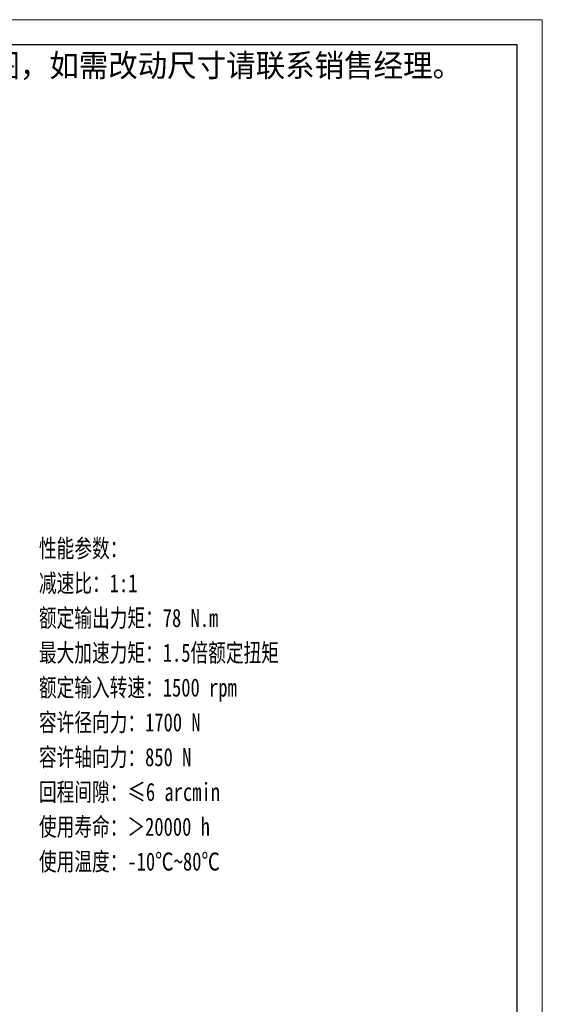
# Model space of a CAD drawing. Header units: millimetres. Extents: x -31 to 674, y 19 to 514.
# Tile 6 of 6: x 501 to 674, y 189 to 514. Entities that reach past the tile are written whole.
import ezdxf

# ---------------------------------------------------------------- set-up
doc = ezdxf.new("R2010")
doc.units = ezdxf.units.MM
doc.layers.add('6文字层', color=3, linetype='Continuous')
for name, color, linetype, lineweight in [('图框_外框线', 7, 'Continuous', 18), ('尺寸线层', 3, 'Continuous', 18), ('粗实线层', 7, 'Continuous', 35)]:
    doc.layers.add(name, color=color, linetype=linetype, lineweight=lineweight)
doc.styles.add('标准', font='txt', dxfattribs={"width": 0.667})

# ---------------------------------------------------------------- blocks, each defined once
blk = doc.blocks.new('提示字样')
at = {"layer": '6文字层', "insert": (1.21, 11.52), "char_height": 10, "width": 317.6795, "attachment_point": 1}
blk.add_mtext('{\\C1;此图为标准图，如需改动尺寸请联系销售经理。}', dxfattribs=at)

msp = doc.modelspace()

# ---------------------------------------------------------------- linework, layer by layer
at = {"layer": '图框_外框线', "color": 3}
msp.add_lwpolyline([(-27.0452, 18.6871), (673.998, 18.6871), (673.998, 514.4249), (-27.0452, 514.4249)], close=True, dxfattribs=at)
at = {"layer": '图框_外框线', "color": 3, "lineweight": 25}
msp.add_lwpolyline([(14.6835, 27.0329), (665.6523, 27.0329), (665.6523, 506.0791), (14.6835, 506.0791)], close=True, dxfattribs=at)

# ---------------------------------------------------------------- block references
at = {"layer": '粗实线层', "xscale": 0.7500000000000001, "yscale": 0.7500000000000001, "zscale": 0.7500000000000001}
msp.add_blockref('提示字样', (441.7865, 494.4154), dxfattribs=at)

# ---------------------------------------------------------------- texts
at = {"layer": '尺寸线层', "insert": (507.5187, 342.5909), "char_height": 6, "width": 134.069395, "attachment_point": 1, "line_spacing_factor": 1.15057, "style": '标准'}
msp.add_mtext('{\\W0.75;性能参数：\\P减速比：1:1\\P额定输出力矩：78 N.m\\P最大加速力矩：1.5倍额定扭矩\\P额定输入转速：1500 rpm\\P容许径向力：1700 N\\P容许轴向力：850 N\\P回程间隙：≤6 arcmin\\P使用寿命：＞20000 h\\P使用温度：-10℃~80℃', dxfattribs=at)

doc.saveas('drawing.dxf')
